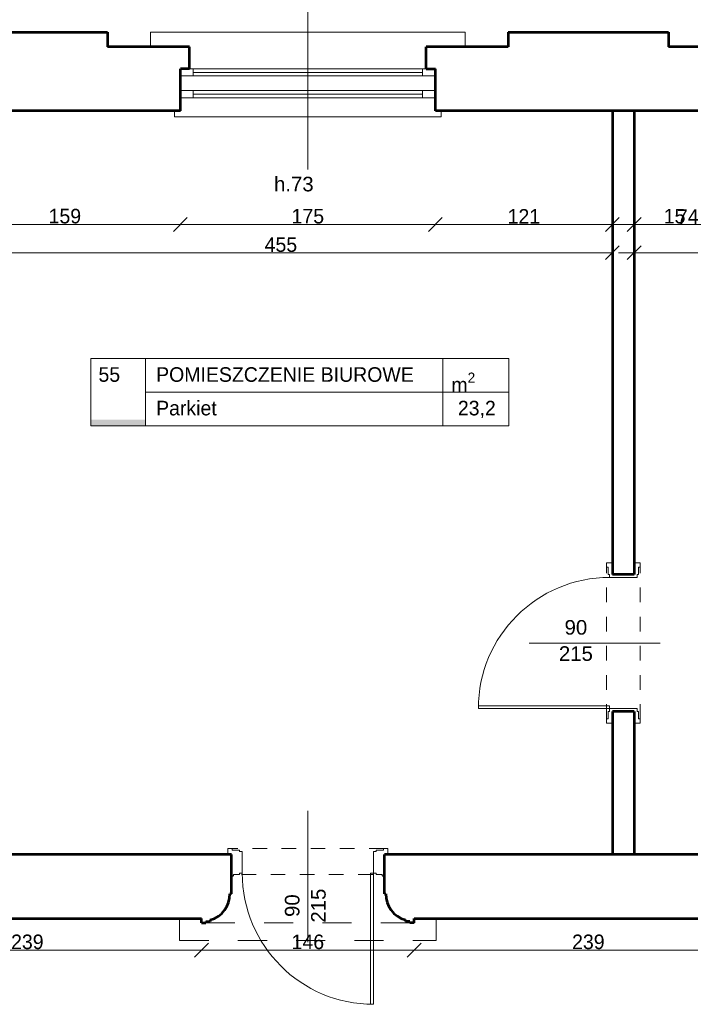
# Model space of a CAD drawing. Header units: inches. Extents: x -21887 to 84279, y -131485 to 67836.
# Tile 220 of 256: x 30603 to 35205, y 54442 to 61197. Entities that reach past the tile are written whole.
import ezdxf

# ---------------------------------------------------------------- set-up
doc = ezdxf.new("R2010")
doc.units = ezdxf.units.IN
doc.header["$MEASUREMENT"] = 0
doc.linetypes.add('Dashed', pattern=[400, 200, -200])
doc.linetypes.add('Dashed copy', pattern=[200, 100, -100])
doc.layers.get('0').update_dxf_attribs({"lineweight": 13})
doc.layers.get('Defpoints').update_dxf_attribs({"lineweight": 13})
for name, color, linetype, lineweight in [('AI_MURY', 7, 'Continuous', 53), ('Dimensioning', 7, 'Continuous', 13), ('DRZWI', 7, 'Continuous', 13), ('dzialowki', 7, 'Continuous', 53), ('OPISY TABELKI', 7, 'Continuous', 13), ('PODCIAGI', 7, 'Continuous', 13)]:
    doc.layers.add(name, color=color, linetype=linetype, lineweight=lineweight)
doc.styles.add('GENERATED_STYLE_7', font='txt')
doc.styles.add('GENERATED_STYLE_8', font='txt')
doc.styles.add('GENERATED_STYLE_9', font='txt')
doc.styles.add('Style-Courier New', font='txt')
doc.dimstyles.new('Dimstyle_5', dxfattribs={"dimtxt": 100, "dimasz": 95, "dimexe": 0.18, "dimexo": 0, "dimgap": 0.09, "dimtad": 1, "dimtih": 1, "dimtoh": 1, "dimdec": 0, "dimlfac": 0.1, "dimzin": 0, "dimdsep": 46, "dimlunit": 5, "dimtxsty": 'GENERATED_STYLE_7', "dimblk": 'ARROWHEAD_6', "dimcen": 0.09, "dimclrd": 161, "dimclre": 161, "dimclrt": 7, "dimadec": 0, "dimazin": 0, "dimtfac": 1, "dimtdec": 0, "dimtmove": 0, "dimatfit": 3, "dimfxl": 0, "dimtolj": 1, "dimtzin": 0, "dimarcsym": 0})

# ---------------------------------------------------------------- blocks, each defined once
blk = doc.blocks.new('ARROWHEAD_6')
at = {"color": 0, "linetype": 'Continuous'}
for p, q in [((0, 0), (-1, 0)), ((-0.5, -0.5), (0.5, 0.5))]:
    blk.add_line(p, q, dxfattribs=at)
blk = doc.blocks.new('*U1084')
at = {"layer": 'Defpoints', "color": 0, "linetype": 'Continuous'}
for p in [(34670.5, 59598.3), (34670.5, 59316.1), (30120.5, 59263.8)]:
    blk.add_point(p, dxfattribs=at)
at = {"layer": 'Dimensioning', "color": 161, "linetype": 'Continuous', "lineweight": -2}
for p, q in [((30120.5, 59598.2), (30120.5, 59598.5)), ((30215.5, 59598.3), (34575.5, 59598.3)), ((34670.5, 59598.2), (34670.5, 59598.5))]:
    blk.add_line(p, q, dxfattribs=at)
at = {"layer": 'Dimensioning', "color": 161, "linetype": 'Continuous', "lineweight": -2, "xscale": 95, "yscale": 95, "zscale": 95, "rotation": 180}
blk.add_blockref('ARROWHEAD_6', (30120.5, 59598.3), dxfattribs=at)
at = {"layer": 'Dimensioning', "color": 161, "linetype": 'Continuous', "lineweight": -2, "xscale": 95, "yscale": 95, "zscale": 95}
blk.add_blockref('ARROWHEAD_6', (34670.5, 59598.3), dxfattribs=at)
at = {"layer": 'Dimensioning', "color": 7, "linetype": 'Continuous', "insert": (32395.5, 59653.3), "char_height": 100, "attachment_point": 5, "style": 'GENERATED_STYLE_7'}
blk.add_mtext('455', dxfattribs=at)
blk = doc.blocks.new('*D2046')
at = {"layer": 'Defpoints'}
for p in [(32395.5, 59598.3), (34670.5, 59598.3), (34670.5, 59316.1), (30120.5, 59263.8)]:
    blk.add_point(p, dxfattribs=at)
at = {"layer": 'Dimensioning', "color": 161, "linetype": 'Continuous'}
blk.add_blockref('*U1084', (0, 0), dxfattribs=at)
blk = doc.blocks.new('*U1085')
at = {"layer": 'Defpoints', "color": 0, "linetype": 'Continuous'}
for p in [(38590.5, 59598.3), (34820.5, 59389.2), (38590.5, 59305.6)]:
    blk.add_point(p, dxfattribs=at)
at = {"layer": 'Dimensioning', "color": 161, "linetype": 'Continuous', "lineweight": -2}
for p, q in [((34820.5, 59598.2), (34820.5, 59598.5)), ((34915.5, 59598.3), (38495.5, 59598.3)), ((38590.5, 59598.2), (38590.5, 59598.5))]:
    blk.add_line(p, q, dxfattribs=at)
at = {"layer": 'Dimensioning', "color": 161, "linetype": 'Continuous', "lineweight": -2, "xscale": 95, "yscale": 95, "zscale": 95, "rotation": 180}
blk.add_blockref('ARROWHEAD_6', (34820.5, 59598.3), dxfattribs=at)
at = {"layer": 'Dimensioning', "color": 161, "linetype": 'Continuous', "lineweight": -2, "xscale": 95, "yscale": 95, "zscale": 95}
blk.add_blockref('ARROWHEAD_6', (38590.5, 59598.3), dxfattribs=at)
at = {"layer": 'Dimensioning', "color": 7, "linetype": 'Continuous', "insert": (36705.5, 59654.6), "char_height": 100, "attachment_point": 5, "style": 'GENERATED_STYLE_7'}
blk.add_mtext('377', dxfattribs=at)
blk = doc.blocks.new('*D2047')
at = {"layer": 'Defpoints'}
for p in [(36705.5, 59598.3), (38590.5, 59598.3), (34820.5, 59389.2), (38590.5, 59305.6)]:
    blk.add_point(p, dxfattribs=at)
at = {"layer": 'Dimensioning', "color": 161, "linetype": 'Continuous'}
blk.add_blockref('*U1085', (0, 0), dxfattribs=at)
blk = doc.blocks.new('*U1666')
at = {"layer": 'Defpoints', "color": 0, "linetype": 'Continuous'}
for p in [(29460.5, 55030.7), (31850.5, 55030.7), (31850.5, 54813.9)]:
    blk.add_point(p, dxfattribs=at)
at = {"layer": 'Dimensioning', "color": 161, "linetype": 'Continuous', "lineweight": -2}
for p, q in [((29460.5, 54814), (29460.5, 54813.7)), ((29555.5, 54813.9), (31755.5, 54813.9)), ((31850.5, 54814), (31850.5, 54813.7))]:
    blk.add_line(p, q, dxfattribs=at)
at = {"layer": 'Dimensioning', "color": 161, "linetype": 'Continuous', "lineweight": -2, "xscale": 95, "yscale": 95, "zscale": 95, "rotation": 180}
blk.add_blockref('ARROWHEAD_6', (29460.5, 54813.9), dxfattribs=at)
at = {"layer": 'Dimensioning', "color": 161, "linetype": 'Continuous', "lineweight": -2, "xscale": 95, "yscale": 95, "zscale": 95}
blk.add_blockref('ARROWHEAD_6', (31850.5, 54813.9), dxfattribs=at)
at = {"layer": 'Dimensioning', "color": 7, "linetype": 'Continuous', "insert": (30655.5, 54870.1), "char_height": 100, "attachment_point": 5, "style": 'GENERATED_STYLE_7'}
blk.add_mtext('239', dxfattribs=at)
blk = doc.blocks.new('*D3344')
at = {"layer": 'Defpoints'}
for p in [(29460.5, 55030.7), (31850.5, 55030.7), (30655.5, 54813.9), (31850.5, 54813.9)]:
    blk.add_point(p, dxfattribs=at)
at = {"layer": 'Dimensioning', "color": 161, "linetype": 'Continuous'}
blk.add_blockref('*U1666', (0, 0), dxfattribs=at)
blk = doc.blocks.new('*U1667')
at = {"layer": 'Defpoints', "color": 0, "linetype": 'Continuous'}
for p in [(31850.5, 55030.7), (33310.5, 55030.7), (33310.5, 54813.9)]:
    blk.add_point(p, dxfattribs=at)
at = {"layer": 'Dimensioning', "color": 161, "linetype": 'Continuous', "lineweight": -2}
for p, q in [((31850.5, 54814), (31850.5, 54813.7)), ((31945.5, 54813.9), (33215.5, 54813.9)), ((33310.5, 54814), (33310.5, 54813.7))]:
    blk.add_line(p, q, dxfattribs=at)
at = {"layer": 'Dimensioning', "color": 161, "linetype": 'Continuous', "lineweight": -2, "xscale": 95, "yscale": 95, "zscale": 95, "rotation": 180}
blk.add_blockref('ARROWHEAD_6', (31850.5, 54813.9), dxfattribs=at)
at = {"layer": 'Dimensioning', "color": 161, "linetype": 'Continuous', "lineweight": -2, "xscale": 95, "yscale": 95, "zscale": 95}
blk.add_blockref('ARROWHEAD_6', (33310.5, 54813.9), dxfattribs=at)
at = {"layer": 'Dimensioning', "color": 7, "linetype": 'Continuous', "insert": (32580.5, 54870.1), "char_height": 100, "attachment_point": 5, "style": 'GENERATED_STYLE_7'}
blk.add_mtext('146', dxfattribs=at)
blk = doc.blocks.new('*D3345')
at = {"layer": 'Defpoints'}
for p in [(31850.5, 55030.7), (33310.5, 55030.7), (32580.5, 54813.9), (33310.5, 54813.9)]:
    blk.add_point(p, dxfattribs=at)
at = {"layer": 'Dimensioning', "color": 161, "linetype": 'Continuous'}
blk.add_blockref('*U1667', (0, 0), dxfattribs=at)
blk = doc.blocks.new('*U1668')
at = {"layer": 'Defpoints', "color": 0, "linetype": 'Continuous'}
for p in [(33310.5, 55030.7), (35700.5, 55030.7), (35700.5, 54813.9)]:
    blk.add_point(p, dxfattribs=at)
at = {"layer": 'Dimensioning', "color": 161, "linetype": 'Continuous', "lineweight": -2}
for p, q in [((33310.5, 54814), (33310.5, 54813.7)), ((33405.5, 54813.9), (35605.5, 54813.9)), ((35700.5, 54814), (35700.5, 54813.7))]:
    blk.add_line(p, q, dxfattribs=at)
at = {"layer": 'Dimensioning', "color": 161, "linetype": 'Continuous', "lineweight": -2, "xscale": 95, "yscale": 95, "zscale": 95, "rotation": 180}
blk.add_blockref('ARROWHEAD_6', (33310.5, 54813.9), dxfattribs=at)
at = {"layer": 'Dimensioning', "color": 161, "linetype": 'Continuous', "lineweight": -2, "xscale": 95, "yscale": 95, "zscale": 95}
blk.add_blockref('ARROWHEAD_6', (35700.5, 54813.9), dxfattribs=at)
at = {"layer": 'Dimensioning', "color": 7, "linetype": 'Continuous', "insert": (34505.5, 54870.1), "char_height": 100, "attachment_point": 5, "style": 'GENERATED_STYLE_7'}
blk.add_mtext('239', dxfattribs=at)
blk = doc.blocks.new('*D3346')
at = {"layer": 'Defpoints'}
for p in [(33310.5, 55030.7), (35700.5, 55030.7), (34505.5, 54813.9), (35700.5, 54813.9)]:
    blk.add_point(p, dxfattribs=at)
at = {"layer": 'Dimensioning', "color": 161, "linetype": 'Continuous'}
blk.add_blockref('*U1668', (0, 0), dxfattribs=at)
blk = doc.blocks.new('*U1709')
at = {"layer": 'Defpoints', "color": 0, "linetype": 'Continuous'}
for p in [(31705.5, 60620.1), (30120.5, 60570.7), (31705.5, 59792.4)]:
    blk.add_point(p, dxfattribs=at)
at = {"layer": 'Dimensioning', "color": 161, "linetype": 'Continuous', "lineweight": -2}
for p, q in [((30120.5, 59792.6), (30120.5, 59792.3)), ((30215.5, 59792.4), (31610.5, 59792.4)), ((31705.5, 59792.6), (31705.5, 59792.3))]:
    blk.add_line(p, q, dxfattribs=at)
at = {"layer": 'Dimensioning', "color": 161, "linetype": 'Continuous', "lineweight": -2, "xscale": 95, "yscale": 95, "zscale": 95, "rotation": 180}
blk.add_blockref('ARROWHEAD_6', (30120.5, 59792.4), dxfattribs=at)
at = {"layer": 'Dimensioning', "color": 161, "linetype": 'Continuous', "lineweight": -2, "xscale": 95, "yscale": 95, "zscale": 95}
blk.add_blockref('ARROWHEAD_6', (31705.5, 59792.4), dxfattribs=at)
at = {"layer": 'Dimensioning', "color": 7, "linetype": 'Continuous', "insert": (30913, 59848.7), "char_height": 100, "attachment_point": 5, "style": 'GENERATED_STYLE_7'}
blk.add_mtext('159', dxfattribs=at)
blk = doc.blocks.new('*D3387')
at = {"layer": 'Defpoints'}
for p in [(31705.5, 60620.1), (30120.5, 60570.7), (30913, 59792.4), (31705.5, 59792.4)]:
    blk.add_point(p, dxfattribs=at)
at = {"layer": 'Dimensioning', "color": 161, "linetype": 'Continuous'}
blk.add_blockref('*U1709', (0, 0), dxfattribs=at)
blk = doc.blocks.new('*U1710')
at = {"layer": 'Defpoints', "color": 0, "linetype": 'Continuous'}
for p in [(31705.5, 60620.1), (33455.5, 60620.1), (33455.5, 59792.4)]:
    blk.add_point(p, dxfattribs=at)
at = {"layer": 'Dimensioning', "color": 161, "linetype": 'Continuous', "lineweight": -2}
for p, q in [((31705.5, 59792.6), (31705.5, 59792.3)), ((31800.5, 59792.4), (33360.5, 59792.4)), ((33455.5, 59792.6), (33455.5, 59792.3))]:
    blk.add_line(p, q, dxfattribs=at)
at = {"layer": 'Dimensioning', "color": 161, "linetype": 'Continuous', "lineweight": -2, "xscale": 95, "yscale": 95, "zscale": 95, "rotation": 180}
blk.add_blockref('ARROWHEAD_6', (31705.5, 59792.4), dxfattribs=at)
at = {"layer": 'Dimensioning', "color": 161, "linetype": 'Continuous', "lineweight": -2, "xscale": 95, "yscale": 95, "zscale": 95}
blk.add_blockref('ARROWHEAD_6', (33455.5, 59792.4), dxfattribs=at)
at = {"layer": 'Dimensioning', "color": 7, "linetype": 'Continuous', "insert": (32580.5, 59848.2), "char_height": 100, "attachment_point": 5, "style": 'GENERATED_STYLE_7'}
blk.add_mtext('175', dxfattribs=at)
blk = doc.blocks.new('*D3388')
at = {"layer": 'Defpoints'}
for p in [(31705.5, 60620.1), (33455.5, 60620.1), (32580.5, 59792.4), (33455.5, 59792.4)]:
    blk.add_point(p, dxfattribs=at)
at = {"layer": 'Dimensioning', "color": 161, "linetype": 'Continuous'}
blk.add_blockref('*U1710', (0, 0), dxfattribs=at)
blk = doc.blocks.new('*U1711')
at = {"layer": 'Defpoints', "color": 0, "linetype": 'Continuous'}
for p in [(33455.5, 60620.1), (34670.5, 60570.7), (34670.5, 59792.4)]:
    blk.add_point(p, dxfattribs=at)
at = {"layer": 'Dimensioning', "color": 161, "linetype": 'Continuous', "lineweight": -2}
for p, q in [((33455.5, 59792.6), (33455.5, 59792.3)), ((33550.5, 59792.4), (34575.5, 59792.4)), ((34670.5, 59792.6), (34670.5, 59792.3))]:
    blk.add_line(p, q, dxfattribs=at)
at = {"layer": 'Dimensioning', "color": 161, "linetype": 'Continuous', "lineweight": -2, "xscale": 95, "yscale": 95, "zscale": 95, "rotation": 180}
blk.add_blockref('ARROWHEAD_6', (33455.5, 59792.4), dxfattribs=at)
at = {"layer": 'Dimensioning', "color": 161, "linetype": 'Continuous', "lineweight": -2, "xscale": 95, "yscale": 95, "zscale": 95}
blk.add_blockref('ARROWHEAD_6', (34670.5, 59792.4), dxfattribs=at)
at = {"layer": 'Dimensioning', "color": 7, "linetype": 'Continuous', "insert": (34063, 59847.4), "char_height": 100, "attachment_point": 5, "style": 'GENERATED_STYLE_7'}
blk.add_mtext('121', dxfattribs=at)
blk = doc.blocks.new('*D3389')
at = {"layer": 'Defpoints'}
for p in [(33455.5, 60620.1), (34670.5, 60570.7), (34063, 59792.4), (34670.5, 59792.4)]:
    blk.add_point(p, dxfattribs=at)
at = {"layer": 'Dimensioning', "color": 161, "linetype": 'Continuous'}
blk.add_blockref('*U1711', (0, 0), dxfattribs=at)
blk = doc.blocks.new('*U1712')
at = {"layer": 'Defpoints', "color": 0, "linetype": 'Continuous'}
for p in [(34670.5, 60570.7), (34820.5, 60570.7), (34820.5, 59792.4)]:
    blk.add_point(p, dxfattribs=at)
at = {"layer": 'Dimensioning', "color": 161, "linetype": 'Continuous', "lineweight": -2}
for p, q in [((34575.5, 59792.4), (34480.5, 59792.4)), ((34670.5, 59792.6), (34670.5, 59792.3)), ((34670.5, 59792.4), (34820.5, 59792.4)), ((34820.5, 59792.6), (34820.5, 59792.3)), ((34915.5, 59792.4), (35183.9, 59792.4))]:
    blk.add_line(p, q, dxfattribs=at)
at = {"layer": 'Dimensioning', "color": 161, "linetype": 'Continuous', "lineweight": -2, "xscale": 95, "yscale": 95, "zscale": 95}
blk.add_blockref('ARROWHEAD_6', (34670.5, 59792.4), dxfattribs=at)
at = {"layer": 'Dimensioning', "color": 161, "linetype": 'Continuous', "lineweight": -2, "xscale": 95, "yscale": 95, "zscale": 95, "rotation": 180}
blk.add_blockref('ARROWHEAD_6', (34820.5, 59792.4), dxfattribs=at)
at = {"layer": 'Dimensioning', "color": 7, "linetype": 'Continuous', "insert": (35097.2, 59848.2), "char_height": 100, "attachment_point": 5, "style": 'GENERATED_STYLE_7'}
blk.add_mtext('15', dxfattribs=at)
blk = doc.blocks.new('*D3390')
at = {"layer": 'Defpoints'}
for p in [(34670.5, 60570.7), (34820.5, 60570.7), (34820.5, 59792.4), (35097.2, 59792.4)]:
    blk.add_point(p, dxfattribs=at)
at = {"layer": 'Dimensioning', "color": 161, "linetype": 'Continuous'}
blk.add_blockref('*U1712', (0, 0), dxfattribs=at)
blk = doc.blocks.new('*U1713')
at = {"layer": 'Defpoints', "color": 0, "linetype": 'Continuous'}
for p in [(35555.5, 60620.1), (34820.5, 60570.7), (35555.5, 59792.4)]:
    blk.add_point(p, dxfattribs=at)
at = {"layer": 'Dimensioning', "color": 161, "linetype": 'Continuous', "lineweight": -2}
for p, q in [((34820.5, 59792.6), (34820.5, 59792.3)), ((34915.5, 59792.4), (35460.5, 59792.4)), ((35555.5, 59792.6), (35555.5, 59792.3))]:
    blk.add_line(p, q, dxfattribs=at)
at = {"layer": 'Dimensioning', "color": 161, "linetype": 'Continuous', "lineweight": -2, "xscale": 95, "yscale": 95, "zscale": 95, "rotation": 180}
blk.add_blockref('ARROWHEAD_6', (34820.5, 59792.4), dxfattribs=at)
at = {"layer": 'Dimensioning', "color": 161, "linetype": 'Continuous', "lineweight": -2, "xscale": 95, "yscale": 95, "zscale": 95}
blk.add_blockref('ARROWHEAD_6', (35555.5, 59792.4), dxfattribs=at)
at = {"layer": 'Dimensioning', "color": 7, "linetype": 'Continuous', "insert": (35188, 59846.2), "char_height": 100, "attachment_point": 5, "style": 'GENERATED_STYLE_7'}
blk.add_mtext('74', dxfattribs=at)
blk = doc.blocks.new('*D3391')
at = {"layer": 'Defpoints'}
for p in [(35555.5, 60620.1), (34820.5, 60570.7), (35188, 59792.4), (35555.5, 59792.4)]:
    blk.add_point(p, dxfattribs=at)
at = {"layer": 'Dimensioning', "color": 161, "linetype": 'Continuous'}
blk.add_blockref('*U1713', (0, 0), dxfattribs=at)

msp = doc.modelspace()

# ---------------------------------------------------------------- hatches: boundary and pattern name
at = {"layer": 'OPISY TABELKI', "extrusion": (0, 0, -1)}
msp.add_hatch(color=7, dxfattribs=at).paths.add_polyline_path([(-31467.3, 58411.4), (-31467.3, 58453.6), (-31090.9, 58453.6), (-31090.9, 58411.4)], flags=16)

# ---------------------------------------------------------------- linework, layer by layer
at = {"layer": 'AI_MURY', "color": 7, "linetype": 'Continuous'}
for p, q in [((30105.5, 61110.7), (31205.5, 61110.7)), ((31205.5, 61110.7), (31205.5, 61010.7)), ((33955.5, 61110.7), (33955.5, 61010.7)), ((33955.5, 61110.7), (35055.5, 61110.7)), ((35055.5, 61110.7), (35055.5, 61010.7)), ((31768, 61010.7), (31205.5, 61010.7)), ((31768, 60860.7), (31768, 61010.7)), ((33393, 60860.7), (33393, 61010.7)), ((33955.5, 61010.7), (33393, 61010.7)), ((35618, 61010.7), (35055.5, 61010.7)), ((31705.5, 60570.7), (31705.5, 60860.7)), ((31768, 60860.7), (31705.5, 60860.7)), ((33393, 60860.7), (33455.5, 60860.7)), ((33455.5, 60570.7), (33455.5, 60860.7)), ((31705.5, 60570.7), (29605.5, 60570.7)), ((35555.5, 60570.7), (33455.5, 60570.7)), ((32055.5, 55470.7), (29255.5, 55470.7)), ((32055.5, 55200.7), (32055.5, 55470.7)), ((35905.5, 55470.7), (33105.5, 55470.7)), ((33105.5, 55200.7), (33105.5, 55470.7)), ((32055.5, 55200.7), (32045.5, 55200.7)), ((33105.5, 55200.7), (33115.5, 55200.7)), ((29460.5, 55030.7), (31850.5, 55030.7)), ((31850.5, 55000.7), (31850.5, 55030.7)), ((31850.5, 55000.7), (31880.5, 55000.7)), ((31880.5, 55010.7), (31910.5, 55010.7)), ((31880.5, 55010.7), (31880.5, 55000.7)), ((31910.5, 55020.7), (31910.5, 55010.7)), ((33250.5, 55020.7), (33250.5, 55010.7)), ((33280.5, 55010.7), (33250.5, 55010.7)), ((33280.5, 55010.7), (33280.5, 55000.7)), ((33310.5, 55000.7), (33280.5, 55000.7)), ((33310.5, 55030.7), (35700.5, 55030.7)), ((33310.5, 55000.7), (33310.5, 55030.7))]:
    msp.add_line(p, q, dxfattribs=at)
for centre, start, end in [((31865.6, 55195.3), 284.44004, 1.72608), ((33295.5, 55195.3), 178.27392, 255.55996)]:
    msp.add_arc(centre, 180, start, end, dxfattribs=at)
at = {"layer": 'DRZWI', "color": 220, "linetype": 'Continuous'}
for p, q in [((32580.5, 62021.1), (32580.5, 60170.3)), ((31793, 60860.7), (31768, 60860.7)), ((31793, 60810.7), (31793, 60860.7)), ((33368, 60860.7), (31793, 60860.7)), ((33368, 60810.7), (33368, 60860.7)), ((33368, 60860.7), (33393, 60860.7)), ((31793, 60810.7), (31705.5, 60810.7)), ((33368, 60835.7), (31793, 60835.7)), ((33368, 60810.7), (31793, 60810.7)), ((33368, 60810.7), (33455.5, 60810.7)), ((31793, 60710.7), (31705.5, 60710.7)), ((31793, 60660.7), (31705.5, 60660.7)), ((31793, 60660.7), (31793, 60710.7)), ((33368, 60710.7), (31793, 60710.7)), ((33368, 60685.7), (31793, 60685.7)), ((33368, 60660.7), (31793, 60660.7)), ((33368, 60710.7), (33455.5, 60710.7)), ((33368, 60660.7), (33368, 60710.7)), ((33368, 60660.7), (33455.5, 60660.7))]:
    msp.add_line(p, q, dxfattribs=at)
at = {"layer": 'DRZWI', "color": 251, "linetype": 'Continuous'}
for p, q in [((33659.4, 61110.7), (31501.6, 61110.7)), ((31501.6, 61110.7), (31501.6, 61010.7)), ((33659.4, 61110.7), (33659.4, 61010.7)), ((31665.5, 60570.7), (31665.5, 60530.7)), ((33495.5, 60530.7), (31665.5, 60530.7)), ((33495.5, 60570.7), (33495.5, 60530.7))]:
    msp.add_line(p, q, dxfattribs=at)
at = {"layer": 'DRZWI', "color": 5, "linetype": 'Continuous'}
for p, q in [((32580.5, 54869), (32580.5, 55769)), ((32030.5, 55510.7), (32030.5, 55470.7)), ((32060.5, 55510.7), (32030.5, 55510.7)), ((32060.5, 55510.7), (32060.5, 55500.7)), ((32110.5, 55500.7), (32060.5, 55500.7)), ((32110.5, 55500.7), (32110.5, 55490.7)), ((32110.5, 55490.7), (32130.5, 55490.7)), ((32130.5, 55342.2), (32130.5, 55490.7)), ((33030.5, 55342.2), (33030.5, 55490.7)), ((33050.5, 55490.7), (33030.5, 55490.7)), ((33050.5, 55500.7), (33050.5, 55490.7)), ((33050.5, 55500.7), (33100.5, 55500.7)), ((33100.5, 55510.7), (33100.5, 55500.7)), ((33100.5, 55510.7), (33130.5, 55510.7)), ((33130.5, 55510.7), (33130.5, 55470.7)), ((32110.5, 55332.2), (32070.5, 55332.2)), ((32110.5, 55342.2), (32130.5, 55342.2)), ((32110.5, 55332.2), (32110.5, 55342.2)), ((33010.5, 54442.2), (33010.5, 55342.2)), ((33010.5, 55342.2), (33030.5, 55342.2)), ((33030.5, 54442.2), (33030.5, 55342.2)), ((33050.5, 55342.2), (33030.5, 55342.2)), ((33050.5, 55332.2), (33050.5, 55342.2)), ((33050.5, 55332.2), (33090.5, 55332.2)), ((33010.5, 54442.2), (33030.5, 54442.2))]:
    msp.add_line(p, q, dxfattribs=at)
at = {"layer": 'DRZWI', "color": 5, "linetype": 'Dashed copy'}
for p, q in [((33100.5, 55510.7), (32060.5, 55510.7)), ((33025.5, 55332.2), (32110.5, 55332.2))]:
    msp.add_line(p, q, dxfattribs=at)
at = {"layer": 'DRZWI', "color": 49, "linetype": 'Dashed'}
for p, q in [((31700.5, 55030.7), (31700.5, 54880.7)), ((33460.5, 55030.7), (33460.5, 54880.7)), ((31700.5, 54880.7), (33460.5, 54880.7))]:
    msp.add_line(p, q, dxfattribs=at)
at = {"layer": 'DRZWI', "color": 7, "linetype": 'Dashed'}
msp.add_line((31880.5, 55000.7), (33280.5, 55000.7), dxfattribs=at)
at = {"layer": 'DRZWI', "color": 7, "linetype": 'Continuous'}
for centre, radius, start, end in [((32055.5, 55332.2), 15, 270, 0), ((33030.5, 55342.2), 900, 180, 270), ((33105.5, 55332.2), 15, 180, 270)]:
    msp.add_arc(centre, radius, start, end, dxfattribs=at)
at = {"layer": 'dzialowki', "color": 12, "linetype": 'Continuous'}
for p, q in [((34670.5, 60570.7), (34670.5, 57390.7)), ((34820.5, 60570.7), (34820.5, 57390.7)), ((34820.5, 57390.7), (34670.5, 57390.7)), ((34670.5, 56450.7), (34670.5, 55470.7)), ((34820.5, 56450.7), (34670.5, 56450.7)), ((34820.5, 56450.7), (34820.5, 55470.7))]:
    msp.add_line(p, q, dxfattribs=at)
at = {"layer": 'OPISY TABELKI', "color": 7, "linetype": 'Continuous'}
for p, q in [((31090.9, 58872.2), (33960.7, 58872.2)), ((31090.9, 58872.2), (31090.9, 58411.4)), ((31467.3, 58872.2), (31467.3, 58411.4)), ((33506.6, 58872.2), (33506.6, 58411.4)), ((33960.7, 58872.2), (33960.7, 58411.4)), ((31467.3, 58641.8), (33960.7, 58641.8)), ((31090.9, 58411.4), (33960.7, 58411.4))]:
    msp.add_line(p, q, dxfattribs=at)
at = {"layer": 'PODCIAGI', "color": 9, "linetype": 'Dashed copy'}
for p, q in [((12313.5, 59792.4), (41247.6, 59792.4)), ((12313.5, 59598.3), (41247.6, 59598.3))]:
    msp.add_line(p, q, dxfattribs=at)
at = {"layer": 'PODCIAGI', "color": 5, "linetype": 'Continuous'}
for p, q in [((34630.5, 57440.7), (34630.5, 57470.7)), ((34630.5, 57470.7), (34670.5, 57470.7)), ((34630.5, 57440.7), (34640.5, 57440.7)), ((34640.5, 57390.7), (34640.5, 57440.7)), ((34860.5, 57470.7), (34820.5, 57470.7)), ((34850.5, 57390.7), (34850.5, 57440.7)), ((34860.5, 57440.7), (34850.5, 57440.7)), ((34860.5, 57440.7), (34860.5, 57470.7)), ((34640.5, 57390.7), (34650.5, 57390.7)), ((34650.5, 57390.7), (34650.5, 57370.7)), ((34650.5, 57370.7), (34840.5, 57370.7)), ((34840.5, 57390.7), (34840.5, 57370.7)), ((34850.5, 57390.7), (34840.5, 57390.7)), ((34999.2, 56920.7), (34099.2, 56920.7)), ((33750.5, 56490.7), (33750.5, 56470.7)), ((33750.5, 56490.7), (34650.5, 56490.7)), ((33750.5, 56470.7), (34650.5, 56470.7)), ((34650.5, 56490.7), (34650.5, 56470.7)), ((34650.5, 56450.7), (34650.5, 56470.7)), ((34650.5, 56470.7), (34840.5, 56470.7)), ((34840.5, 56450.7), (34840.5, 56470.7)), ((34640.5, 56450.7), (34650.5, 56450.7)), ((34640.5, 56450.7), (34640.5, 56400.7)), ((34850.5, 56450.7), (34840.5, 56450.7)), ((34850.5, 56450.7), (34850.5, 56400.7)), ((34630.5, 56400.7), (34640.5, 56400.7)), ((34630.5, 56400.7), (34630.5, 56370.7)), ((34630.5, 56370.7), (34670.5, 56370.7)), ((34860.5, 56370.7), (34820.5, 56370.7)), ((34860.5, 56400.7), (34850.5, 56400.7)), ((34860.5, 56400.7), (34860.5, 56370.7))]:
    msp.add_line(p, q, dxfattribs=at)
at = {"layer": 'PODCIAGI', "color": 5, "linetype": 'Dashed copy'}
for p, q in [((34630.5, 56400.7), (34630.5, 57440.7)), ((34860.5, 56400.7), (34860.5, 57440.7))]:
    msp.add_line(p, q, dxfattribs=at)
at = {"layer": 'PODCIAGI', "color": 5, "linetype": 'Continuous'}
msp.add_arc((34650.5, 56470.7), 900, 90, 180, dxfattribs=at)

# ---------------------------------------------------------------- texts
at = {"layer": 'DRZWI', "color": 220, "insert": (32348.3, 60119.2), "char_height": 100, "width": 460.863, "attachment_point": 1, "style": 'GENERATED_STYLE_7'}
msp.add_mtext('\\fArial|b0|i0|c238|p39;h.73', dxfattribs=at)
at = {"layer": 'DRZWI', "color": 5, "insert": (32422.9, 55119.1), "char_height": 100, "width": 704.483, "attachment_point": 2, "rotation": 90, "line_spacing_factor": 1.079165, "style": 'GENERATED_STYLE_7'}
msp.add_mtext('\\fArial|b0|i0|c238|p39;90\\P215', dxfattribs=at)
at = {"layer": 'OPISY TABELKI', "color": 7, "char_height": 100, "attachment_point": 1}
for s, insert, width, style in [('55', (31143.6, 58812.7), 323.775, 'GENERATED_STYLE_8'), ('POMIESZCZENIE BIUROWE  ', (31539.2, 58812.7), 2409.415, 'GENERATED_STYLE_9'), ('\\A1;m\\H70.000000;\\S2^  ;', (33565.5, 58776.1), 323.775, 'GENERATED_STYLE_9'), ('Parkiet  ', (31539.2, 58582.3), 2409.415, 'GENERATED_STYLE_9'), ('  23,2          ', (33535.7, 58582.3), 424.969, 'GENERATED_STYLE_9')]:
    msp.add_mtext(s, dxfattribs=dict(at, insert=insert, width=width, style=style))
at = {"layer": 'PODCIAGI', "color": 5, "insert": (34420, 57078.3), "char_height": 100, "width": 704.483, "attachment_point": 2, "line_spacing_factor": 1.079165, "style": 'GENERATED_STYLE_7'}
msp.add_mtext('\\fArial|b0|i0|c238|p39;90\\P215', dxfattribs=at)

# ---------------------------------------------------------------- dimensions: what is measured, and where the dimension line sits
at = {"layer": 'Dimensioning', "color": 161, "linetype": 'Continuous'}
for base, p1, p2, picture, middle in [((31705.5180538, 59792.4326129), (30120.5180538, 60570.7131048), (31705.5180538, 60620.1284717), '*D3387', (30913.0180538, 59792.4326129)), ((33455.5, 59792.4), (31705.5, 60620.1), (33455.5, 60620.1), '*D3388', (32580.5, 59792.4)), ((34670.5180538, 59792.4326129), (33455.5180538, 60620.1284717), (34670.5180538, 60570.7131048), '*D3389', (34063.0180538, 59792.4326129)), ((35555.5180538, 59792.4326129), (34820.5180538, 60570.7131048), (35555.5180538, 60620.1284717), '*D3391', (35188.0180538, 59792.4326129)), ((34820.5, 59792.4), (34670.5, 60570.7), (34820.5, 60570.7), '*D3390', (35097.2, 59792.4)), ((34670.5, 59598.3), (30120.5, 59263.8), (34670.5, 59316.1), '*D2046', (32395.5, 59598.3)), ((38590.5, 59598.3), (34820.5, 59389.2), (38590.5, 59305.6), '*D2047', (36705.5, 59598.3)), ((31850.5, 54813.9), (29460.5, 55030.7), (31850.5, 55030.7), '*D3344', (30655.5, 54813.9)), ((33310.5, 54813.9), (31850.5, 55030.7), (33310.5, 55030.7), '*D3345', (32580.5, 54813.9)), ((35700.5, 54813.9), (33310.5, 55030.7), (35700.5, 55030.7), '*D3346', (34505.5, 54813.9))]:
    dim = msp.add_linear_dim(base=base, p1=p1, p2=p2, dimstyle='Dimstyle_5', override={"dimtxsty": 'Style-Courier New', "dimclrd": 0, "dimclre": 161, "dimlwe": 0}, dxfattribs=at)
    dim.commit()
    dim.dimension.update_dxf_attribs({"geometry": picture, "text_midpoint": middle, "dimtype": 128})

doc.saveas('drawing.dxf')
